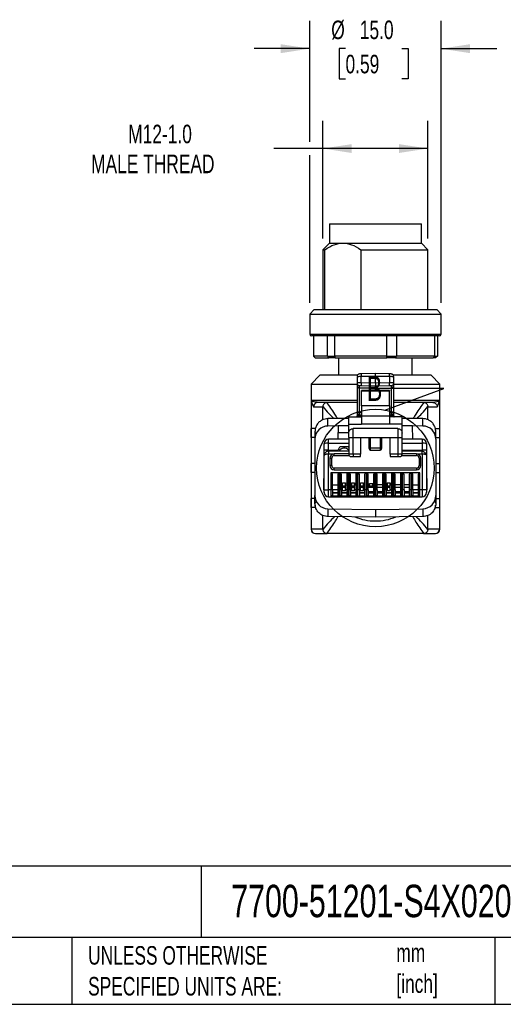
# Model space of a CAD drawing. Header units: millimetres. Extents: x 6 to 275, y 6 to 210.
# Tile 3 of 17: x 135 to 190, y 6 to 119. Entities that reach past the tile are written whole.
import ezdxf

# ---------------------------------------------------------------- set-up
doc = ezdxf.new("R2010")
doc.units = ezdxf.units.MM
doc.linetypes.add('SLD-Solid', pattern=[0])
doc.layers.add('DIMENSIONS', color=140, linetype='SLD-Solid', lineweight=25)
doc.layers.add('TEXT', color=140, linetype='SLD-Solid', lineweight=25)
doc.styles.add('SLDTEXTSTYLE0', font='TXT', dxfattribs={"width": 0.7})
doc.dimstyles.new('SLDDIMSTYLE0', dxfattribs={"dimtxt": 2.158008, "dimasz": 3.302, "dimexe": 0, "dimexo": 0.0625, "dimgap": 0.539502, "dimtad": 0, "dimtih": 1, "dimtoh": 1, "dimdec": 1, "dimrnd": 1e-09, "dimzin": 12, "dimdsep": 46, "dimtxsty": 'SLDTEXTSTYLE0', "dimsah": 1, "dimcen": 0.09, "dimadec": 0, "dimazin": 3, "dimtfac": 1, "dimtdec": 1, "dimtofl": 0, "dimtmove": 0, "dimatfit": 3, "dimfxl": 0, "dimfrac": 2, "dimtolj": 1, "dimtzin": 12, "dimarcsym": 0})
doc.dimstyles.new('SLDDIMSTYLE3', dxfattribs={"dimtxt": 2.158008, "dimasz": 3.302, "dimexe": 0, "dimexo": 0.0625, "dimgap": 0.539502, "dimtad": 0, "dimtih": 1, "dimtoh": 1, "dimdec": 1, "dimrnd": 1e-09, "dimzin": 4, "dimdsep": 46, "dimtxsty": 'SLDTEXTSTYLE0', "dimsah": 1, "dimcen": 0.09, "dimadec": 0, "dimazin": 1, "dimtfac": 1, "dimtdec": 1, "dimtmove": 0, "dimatfit": 0, "dimfxl": 0, "dimfrac": 2, "dimtolj": 1, "dimtzin": 12, "dimarcsym": 0})
doc.dimstyles.new('SLDDIMSTYLE4', dxfattribs={"dimtxt": 0.18, "dimasz": 3.302, "dimexe": 0, "dimexo": 0.0625, "dimgap": 0, "dimtad": 0, "dimtih": 1, "dimtoh": 1, "dimdec": 0, "dimrnd": 1e-09, "dimzin": 0, "dimdsep": 46, "dimtxsty": 'Standard', "dimblk1": 'NONE', "dimblk2": 'NONE', "dimsah": 1, "dimcen": 0.09, "dimadec": 0, "dimazin": 0, "dimtfac": 3.302, "dimtdec": 0, "dimtofl": 0, "dimtmove": 0, "dimatfit": 3, "dimldrblk": 'NONE', "dimfxl": 0, "dimfrac": 2, "dimtolj": 1, "dimtzin": 0, "dimarcsym": 0})

# ---------------------------------------------------------------- blocks, each defined once
blk = doc.blocks.new('_D_4')
at = {"layer": 'DIMENSIONS'}
for p, q in [((168.17, 104.9), (168.17, 118.73)), ((183.17, 86.5), (183.17, 118.73)), ((168.17, 115.55), (161.82, 115.55)), ((172.26, 115.55), (171.54, 115.55)), ((171.54, 115.55), (171.54, 112.12)), ((178.68, 115.55), (179.4, 115.55)), ((179.4, 115.55), (179.4, 112.12)), ((183.17, 115.55), (189.52, 115.55)), ((171.54, 112.12), (172.26, 112.12)), ((179.4, 112.12), (178.68, 112.12)), ((168.17, 86.5), (168.17, 103.37))]:
    blk.add_line(p, q, dxfattribs=at)
for points in [[(168.17, 115.55), (164.87, 116.06), (164.87, 115.04)], [(183.17, 115.55), (186.47, 115.04), (186.47, 116.06)]]:
    blk.add_solid(points, dxfattribs=at)
at = {"layer": 'DIMENSIONS', "char_height": 2.117, "attachment_point": 1, "style": 'SLDTEXTSTYLE0'}
for s, insert in [('%%c', (170.63, 118.76)), ('15.0', (173.89, 118.76)), ('0.59', (172.26, 114.85))]:
    blk.add_mtext(s, dxfattribs=dict(at, insert=insert))
blk = doc.blocks.new('_D_5')
at = {"layer": 'DIMENSIONS'}
for p, q in [((169.67, 93.85), (169.67, 107.31)), ((181.67, 93.85), (181.67, 107.31)), ((169.67, 104.14), (164.06, 104.14)), ((181.67, 104.14), (169.67, 104.14))]:
    blk.add_line(p, q, dxfattribs=at)
for points in [[(169.67, 104.14), (172.97, 103.63), (172.97, 104.64)], [(181.67, 104.14), (178.37, 104.64), (178.37, 103.63)]]:
    blk.add_solid(points, dxfattribs=at)
at = {"layer": 'DIMENSIONS', "attachment_point": 1, "style": 'SLDTEXTSTYLE0'}
for s, insert, char_height in [('M12-1.0', (147.45, 106.86), 2.117), ('MALE THREAD', (143.21, 103.44), 2.1167)]:
    blk.add_mtext(s, dxfattribs=dict(at, insert=insert, char_height=char_height))
blk = doc.blocks.new('_None')

msp = doc.modelspace()

# ---------------------------------------------------------------- linework, layer by layer
for p, q in [((170.42, 95.53), (170.42, 93.33)), ((170.42, 95.53), (180.92, 95.53)), ((180.92, 93.33), (180.92, 95.53)), ((170.42, 93.33), (169.67, 92.58)), ((169.67, 92.58), (169.67, 85.73)), ((169.67, 92.58), (169.9, 92.58)), ((169.9, 85.73), (169.9, 92.58)), ((170.42, 93.33), (171.96, 93.33)), ((171.96, 93.33), (180.92, 93.33)), ((174.01, 92.58), (181.67, 92.58)), ((174.01, 92.58), (174.01, 85.73)), ((181.67, 92.58), (180.92, 93.33)), ((181.67, 85.73), (181.67, 92.58)), ((168.67, 85.73), (168.17, 85.23)), ((168.67, 85.73), (182.67, 85.73)), ((183.17, 85.23), (182.67, 85.73)), ((168.17, 85.23), (168.17, 82.93)), ((168.17, 85.23), (183.17, 85.23)), ((183.17, 82.93), (183.17, 85.23)), ((168.17, 82.93), (183.17, 82.93)), ((182.97, 82.73), (168.37, 82.73)), ((168.59, 82.73), (168.59, 80.43)), ((170.19, 80.43), (170.19, 82.73)), ((170.99, 82.73), (170.99, 80.43)), ((176.98, 80.43), (176.98, 82.73)), ((178.07, 82.73), (178.07, 80.43)), ((182.45, 80.43), (182.45, 82.73)), ((182.75, 82.73), (182.75, 80.43)), ((170.19, 80.43), (168.59, 80.43)), ((168.79, 80.23), (170.37, 80.23)), ((170.19, 80.43), (170.99, 80.43)), ((171.09, 80.23), (170.37, 80.23)), ((176.98, 80.43), (170.99, 80.43)), ((171.09, 80.23), (176.98, 80.23)), ((171.47, 80.23), (171.47, 78.23)), ((176.98, 80.43), (178.07, 80.43)), ((177.97, 80.23), (176.98, 80.23)), ((177.97, 80.23), (182.28, 80.23)), ((182.45, 80.43), (178.07, 80.43)), ((179.87, 78.23), (179.87, 80.23)), ((182.54, 80.23), (182.28, 80.23)), ((182.45, 80.43), (182.75, 80.43)), ((169.32, 78.23), (168.32, 77.23)), ((173.59, 78.23), (169.32, 78.23)), ((173.57, 78.1), (173.57, 77.35)), ((175.67, 78.42), (174.06, 78.41)), ((174.06, 78.11), (175.67, 78.12)), ((174.06, 77.35), (174.06, 78.11)), ((177.27, 78.41), (175.67, 78.42)), ((175.67, 77.34), (175.67, 78.12)), ((175.67, 78.12), (177.27, 78.11)), ((177.27, 78.11), (177.27, 77.35)), ((182.02, 78.23), (177.73, 78.23)), ((177.77, 77.35), (177.77, 78.1)), ((183.02, 77.23), (182.02, 78.23)), ((168.32, 77.23), (168.32, 60.63)), ((168.32, 77.23), (173.57, 77.23)), ((173.57, 77.35), (173.57, 77.06)), ((173.57, 77.06), (173.57, 73.98)), ((173.87, 76.76), (173.87, 77.05)), ((173.87, 77.05), (173.88, 77.05)), ((175.67, 76.75), (173.87, 76.76)), ((173.87, 73.93), (173.87, 76.76)), ((175.67, 77.34), (174.06, 77.35)), ((174.06, 77.06), (174.06, 77.05)), ((174.06, 77.05), (175.67, 77.04)), ((174.06, 77.05), (175.67, 77.04)), ((177.27, 77.35), (175.67, 77.34)), ((175.67, 77.04), (177.27, 77.05)), ((175.67, 77.04), (177.27, 77.05)), ((175.67, 76.75), (175.67, 77.04)), ((175.67, 76.75), (177.47, 76.76)), ((175.67, 76.47), (175.67, 76.75)), ((177.27, 77.05), (177.27, 77.06)), ((177.46, 77.05), (177.47, 77.05)), ((177.47, 77.05), (177.47, 76.76)), ((177.47, 76.76), (177.47, 73.93)), ((177.77, 77.06), (177.77, 77.35)), ((177.77, 77.23), (183.02, 77.23)), ((177.77, 73.98), (177.77, 77.06)), ((183.02, 60.63), (183.02, 77.23)), ((177.27, 76.47), (174.07, 76.47)), ((174.07, 76.44), (174.07, 76.47)), ((174.07, 76.44), (177.27, 76.44)), ((174.07, 74.72), (174.07, 76.44)), ((177.27, 76.47), (177.27, 76.44)), ((177.27, 74.72), (177.27, 76.44)), ((168.35, 75.33), (168.35, 60.63)), ((173.57, 75.33), (168.35, 75.33)), ((168.62, 74.63), (169.67, 74.63)), ((169.02, 75.12), (168.98, 75.14)), ((169.12, 75.13), (169.02, 75.14)), ((169.12, 75.13), (169.02, 75.11)), ((170.17, 75.13), (169.12, 75.13)), ((169.67, 73.15), (169.67, 74.63)), ((173.57, 75.13), (170.17, 75.13)), ((177.27, 74.72), (174.07, 74.72)), ((174.07, 74.72), (174.07, 73.56)), ((177.27, 74.72), (177.27, 73.56)), ((182.99, 75.33), (177.77, 75.33)), ((181.17, 75.13), (177.77, 75.13)), ((182.22, 75.13), (181.17, 75.13)), ((181.67, 73.15), (181.67, 74.63)), ((181.67, 74.63), (182.72, 74.63)), ((182.99, 75.33), (182.99, 60.63)), ((172.62, 73.3), (170.25, 73.28)), ((170.25, 73.22), (170.25, 73.28)), ((172.62, 73.47), (174.07, 73.47)), ((172.62, 72.64), (172.62, 73.47)), ((173.56, 73.55), (173.55, 73.5)), ((173.56, 73.55), (173.57, 73.61)), ((173.57, 73.61), (173.56, 73.55)), ((173.57, 73.98), (173.57, 73.61)), ((174.07, 73.93), (173.87, 73.93)), ((173.87, 73.61), (173.87, 73.7)), ((173.87, 73.7), (174.07, 73.69)), ((174.07, 73.6), (173.87, 73.61)), ((174.07, 73.56), (174.07, 72.64)), ((177.27, 73.56), (174.07, 73.56)), ((177.47, 73.93), (177.27, 73.93)), ((177.27, 73.69), (177.47, 73.7)), ((177.47, 73.61), (177.27, 73.6)), ((177.27, 73.56), (177.27, 72.64)), ((178.72, 73.47), (177.27, 73.47)), ((177.47, 73.7), (177.47, 73.61)), ((177.77, 73.61), (177.77, 73.98)), ((178.72, 72.64), (178.72, 73.47)), ((181.08, 73.28), (178.72, 73.3)), ((168.35, 71.13), (168.35, 72.13)), ((168.82, 72.13), (168.35, 72.13)), ((168.82, 72.13), (168.85, 72.13)), ((171.42, 72.44), (170.25, 72.43)), ((172.62, 72.45), (171.42, 72.44)), ((171.42, 72.44), (171.42, 71.68)), ((172.62, 72.64), (174.07, 72.64)), ((172.62, 71.63), (172.62, 72.64)), ((178.22, 72.13), (173.12, 72.13)), ((177.27, 72.64), (174.07, 72.64)), ((178.72, 72.64), (177.27, 72.64)), ((178.72, 71.63), (178.72, 72.64)), ((179.92, 72.44), (178.72, 72.45)), ((179.93, 70.93), (179.92, 72.44)), ((181.08, 72.43), (179.92, 72.44)), ((181.99, 72.13), (181.97, 72.13)), ((182.49, 72.13), (182.51, 72.13)), ((182.51, 72.13), (182.99, 72.13)), ((182.99, 72.13), (182.99, 71.13)), ((168.78, 71.13), (168.35, 71.13)), ((168.77, 71.78), (168.77, 70.93)), ((168.77, 70.93), (168.77, 64.48)), ((172.62, 70.93), (170.33, 70.93)), ((170.33, 70.46), (170.33, 70.93)), ((171.43, 71.68), (171.42, 71.68)), ((171.43, 70.93), (171.43, 71.68)), ((171.43, 71.68), (172.62, 71.68)), ((172.62, 71.13), (172.62, 71.63)), ((172.62, 71.13), (172.62, 69.23)), ((173.12, 69.23), (173.12, 71.13)), ((173.12, 71.13), (173.97, 71.13)), ((173.97, 71.13), (175.12, 71.13)), ((173.97, 71.13), (173.97, 69.23)), ((174.92, 71.13), (174.92, 69.89)), ((175.12, 71.13), (176.22, 71.13)), ((175.12, 69.89), (175.12, 71.13)), ((176.22, 71.13), (177.37, 71.13)), ((176.22, 71.13), (176.22, 69.89)), ((176.42, 69.89), (176.42, 71.13)), ((177.37, 71.13), (178.22, 71.13)), ((177.37, 69.23), (177.37, 71.13)), ((178.22, 71.13), (178.22, 69.23)), ((178.72, 71.13), (178.72, 71.63)), ((178.72, 69.23), (178.72, 71.13)), ((181.01, 70.93), (178.72, 70.93)), ((181.01, 70.93), (181.01, 70.46)), ((182.55, 71.13), (182.99, 71.13)), ((182.57, 70.93), (182.57, 71.78)), ((182.57, 70.93), (182.57, 64.48)), ((169.78, 70.13), (169.78, 66.43)), ((169.78, 70.13), (169.83, 70.13)), ((169.83, 69.66), (169.83, 70.43)), ((170.33, 70.46), (172.62, 70.46)), ((170.33, 69.68), (170.33, 70.46)), ((171.41, 69.68), (171.62, 70.06)), ((172.57, 70.06), (171.62, 70.06)), ((172.62, 69.98), (172.57, 70.06)), ((175.12, 69.89), (174.92, 69.89)), ((176.22, 69.89), (175.12, 69.89)), ((175.12, 69.69), (175.12, 69.89)), ((176.42, 69.89), (176.22, 69.89)), ((176.22, 69.89), (176.22, 69.69)), ((178.72, 70.46), (181.01, 70.46)), ((181.01, 70.46), (181.01, 69.68)), ((181.51, 70.43), (181.51, 69.66)), ((181.51, 70.13), (181.56, 70.13)), ((181.56, 66.43), (181.56, 70.13)), ((169.83, 69.06), (169.83, 69.66)), ((169.83, 65.13), (169.83, 69.06)), ((170.33, 69.68), (171.41, 69.68)), ((170.33, 69.56), (170.33, 69.68)), ((172.62, 69.56), (170.33, 69.56)), ((170.33, 69.26), (170.98, 69.26)), ((170.33, 65.13), (170.33, 69.26)), ((170.48, 68.76), (170.68, 68.76)), ((170.48, 68.76), (170.48, 67.93)), ((170.68, 67.93), (170.68, 68.76)), ((170.98, 69.06), (170.98, 69.26)), ((172.62, 69.26), (170.98, 69.26)), ((170.98, 69.06), (172.67, 69.06)), ((171.41, 69.68), (171.34, 69.56)), ((173.12, 69.23), (172.62, 69.23)), ((172.92, 68.93), (173.12, 68.93)), ((173.97, 69.23), (173.12, 69.23)), ((173.12, 69.23), (173.12, 68.93)), ((173.12, 68.93), (173.97, 68.93)), ((173.97, 68.93), (173.97, 69.23)), ((175.12, 69.69), (176.22, 69.69)), ((178.22, 69.23), (177.37, 69.23)), ((177.37, 69.23), (177.37, 68.93)), ((177.37, 68.93), (178.22, 68.93)), ((178.72, 69.23), (178.22, 69.23)), ((178.22, 69.23), (178.22, 68.93)), ((178.22, 68.93), (178.42, 68.93)), ((178.67, 69.06), (180.36, 69.06)), ((178.72, 69.68), (181.01, 69.68)), ((181.01, 69.56), (178.72, 69.56)), ((180.36, 69.26), (178.72, 69.26)), ((180.36, 69.26), (180.36, 69.06)), ((180.36, 69.26), (181.01, 69.26)), ((180.66, 68.76), (180.66, 67.93)), ((180.66, 68.76), (180.86, 68.76)), ((180.86, 67.93), (180.86, 68.76)), ((181.01, 69.68), (181.01, 69.56)), ((181.01, 69.54), (181.01, 69.56)), ((181.01, 69.26), (181.01, 65.13)), ((181.5, 69.1), (181.51, 69.06)), ((181.51, 69.66), (181.51, 69.06)), ((181.51, 69.06), (181.51, 65.13)), ((168.35, 67.13), (168.35, 68.13)), ((168.77, 68.13), (168.35, 68.13)), ((170.68, 67.93), (170.48, 67.93)), ((180.36, 67.63), (170.98, 67.63)), ((170.98, 67.43), (170.98, 67.63)), ((180.36, 67.63), (180.36, 67.43)), ((180.86, 67.93), (180.66, 67.93)), ((182.57, 68.13), (182.99, 68.13)), ((182.99, 68.13), (182.99, 67.13)), ((168.77, 67.13), (168.35, 67.13)), ((169.78, 66.13), (169.78, 66.43)), ((169.83, 66.43), (169.78, 66.43)), ((171.58, 67.08), (170.58, 67.08)), ((170.58, 67.08), (170.58, 65.13)), ((170.78, 65.13), (170.78, 66.88)), ((170.98, 67.43), (180.36, 67.43)), ((171.38, 66.88), (171.38, 65.13)), ((171.58, 65.13), (171.58, 67.08)), ((172.6, 67.08), (171.6, 67.08)), ((171.6, 67.08), (171.6, 65.13)), ((171.8, 65.13), (171.8, 66.88)), ((172.4, 66.88), (172.4, 65.13)), ((172.6, 65.13), (172.6, 67.08)), ((173.62, 67.08), (172.62, 67.08)), ((172.62, 67.08), (172.62, 65.13)), ((172.82, 65.13), (172.82, 66.88)), ((173.42, 66.88), (173.42, 65.13)), ((173.62, 65.13), (173.62, 67.08)), ((174.64, 67.08), (173.64, 67.08)), ((173.64, 67.08), (173.64, 65.13)), ((173.84, 65.13), (173.84, 66.88)), ((174.44, 66.88), (174.44, 65.13)), ((174.64, 65.13), (174.64, 67.08)), ((175.66, 67.08), (174.66, 67.08)), ((174.66, 67.08), (174.66, 65.13)), ((174.86, 65.13), (174.86, 66.88)), ((175.46, 66.88), (175.46, 65.13)), ((175.66, 65.13), (175.66, 67.08)), ((176.68, 67.08), (175.68, 67.08)), ((175.68, 67.08), (175.68, 65.13)), ((175.88, 65.13), (175.88, 66.88)), ((176.48, 66.88), (176.48, 65.13)), ((176.68, 65.13), (176.68, 67.08)), ((177.7, 67.08), (176.7, 67.08)), ((176.7, 67.08), (176.7, 65.13)), ((176.9, 65.13), (176.9, 66.88)), ((177.5, 66.88), (177.5, 65.13)), ((177.7, 65.13), (177.7, 67.08)), ((178.72, 67.08), (177.72, 67.08)), ((177.72, 67.08), (177.72, 65.13)), ((177.92, 65.13), (177.92, 66.88)), ((178.52, 66.88), (178.52, 65.13)), ((178.72, 65.13), (178.72, 67.08)), ((179.74, 67.08), (178.74, 67.08)), ((178.74, 67.08), (178.74, 65.13)), ((178.94, 65.13), (178.94, 66.88)), ((179.54, 66.88), (179.54, 65.13)), ((179.74, 65.13), (179.74, 67.08)), ((180.76, 67.08), (179.76, 67.08)), ((179.76, 67.08), (179.76, 65.13)), ((179.96, 65.13), (179.96, 66.88)), ((180.56, 66.88), (180.56, 65.13)), ((180.76, 65.13), (180.76, 67.08)), ((181.56, 66.43), (181.51, 66.43)), ((181.56, 66.43), (181.56, 66.13)), ((182.57, 67.13), (182.99, 67.13)), ((169.78, 65.13), (169.78, 66.13)), ((170.78, 65.72), (171.38, 65.72)), ((171.8, 65.72), (171.92, 65.72)), ((171.92, 65.93), (172.27, 65.93)), ((171.92, 65.93), (171.92, 65.88)), ((171.92, 65.54), (171.92, 65.88)), ((172.27, 65.54), (171.92, 65.54)), ((171.92, 65.41), (171.92, 65.54)), ((172.27, 65.41), (171.92, 65.41)), ((171.92, 65.04), (171.92, 65.41)), ((172.27, 65.93), (172.27, 65.88)), ((172.27, 65.54), (172.27, 65.88)), ((172.27, 65.72), (172.4, 65.72)), ((172.27, 65.41), (172.27, 65.54)), ((172.27, 65.04), (172.27, 65.41)), ((172.82, 65.72), (172.94, 65.72)), ((172.94, 65.93), (173.29, 65.93)), ((172.94, 65.93), (172.94, 65.72)), ((172.97, 65.54), (172.97, 65.93)), ((173.27, 65.54), (172.97, 65.54)), ((172.97, 65.41), (172.97, 65.54)), ((173.27, 65.41), (172.97, 65.41)), ((172.97, 65.04), (172.97, 65.41)), ((173.27, 65.54), (173.27, 65.93)), ((173.27, 65.41), (173.27, 65.54)), ((173.27, 65.04), (173.27, 65.41)), ((173.29, 65.93), (173.29, 65.72)), ((173.29, 65.72), (173.42, 65.72)), ((173.84, 65.72), (173.96, 65.72)), ((173.96, 65.93), (174.31, 65.93)), ((173.96, 65.93), (173.96, 65.88)), ((173.96, 65.54), (173.96, 65.88)), ((174.31, 65.54), (173.96, 65.54)), ((173.96, 65.41), (173.96, 65.54)), ((174.31, 65.41), (173.96, 65.41)), ((173.96, 65.04), (173.96, 65.41)), ((174.31, 65.93), (174.31, 65.88)), ((174.31, 65.54), (174.31, 65.88)), ((174.31, 65.72), (174.44, 65.72)), ((174.31, 65.41), (174.31, 65.54)), ((174.31, 65.04), (174.31, 65.41)), ((175.01, 65.72), (174.86, 65.72)), ((175.46, 65.42), (174.86, 65.42)), ((175.01, 65.88), (175.36, 65.88)), ((175.01, 65.54), (175.01, 65.88)), ((175.36, 65.54), (175.01, 65.54)), ((175.01, 65.49), (175.01, 65.54)), ((175.36, 65.49), (175.01, 65.49)), ((175.36, 65.54), (175.36, 65.88)), ((175.46, 65.72), (175.36, 65.72)), ((175.36, 65.49), (175.36, 65.54)), ((176.48, 65.72), (175.88, 65.72)), ((176.48, 65.42), (175.88, 65.42)), ((176.9, 65.72), (177.02, 65.72)), ((177.02, 65.93), (177.37, 65.93)), ((177.02, 65.93), (177.02, 65.72)), ((177.05, 65.54), (177.05, 65.93)), ((177.35, 65.54), (177.05, 65.54)), ((177.05, 65.41), (177.05, 65.54)), ((177.35, 65.41), (177.05, 65.41)), ((177.05, 65.04), (177.05, 65.41)), ((177.35, 65.54), (177.35, 65.93)), ((177.35, 65.41), (177.35, 65.54)), ((177.35, 65.04), (177.35, 65.41)), ((177.37, 65.93), (177.37, 65.72)), ((177.37, 65.72), (177.5, 65.72)), ((178.52, 65.72), (177.92, 65.72)), ((178.52, 65.42), (177.92, 65.42)), ((179.54, 65.72), (178.94, 65.72)), ((179.54, 65.42), (178.94, 65.42)), ((179.96, 65.72), (180.56, 65.72)), ((181.56, 66.13), (181.56, 65.13)), ((168.77, 63.58), (168.77, 64.48)), ((169.83, 65.13), (170.33, 65.13)), ((169.83, 64.83), (169.83, 65.13)), ((170.58, 65.13), (170.33, 65.13)), ((170.33, 64.33), (170.33, 65.13)), ((170.33, 64.33), (170.58, 64.33)), ((170.58, 65.13), (170.58, 64.33)), ((170.78, 65.13), (170.58, 65.13)), ((170.58, 64.33), (171.58, 64.33)), ((171.42, 64.4), (170.73, 64.4)), ((170.78, 65.13), (170.78, 64.53)), ((171.38, 65.13), (170.78, 65.13)), ((170.78, 64.83), (171.38, 64.83)), ((171.38, 64.76), (170.78, 64.76)), ((171.58, 65.13), (171.38, 65.13)), ((171.38, 65.13), (171.38, 64.53)), ((171.6, 65.13), (171.58, 65.13)), ((171.58, 64.33), (171.58, 65.13)), ((171.58, 64.33), (171.6, 64.33)), ((171.8, 65.13), (171.6, 65.13)), ((171.6, 65.13), (171.6, 64.33)), ((171.6, 64.33), (172.6, 64.33)), ((172.44, 64.4), (171.75, 64.4)), ((171.8, 65.13), (171.8, 64.53)), ((171.92, 65.13), (171.8, 65.13)), ((171.8, 64.83), (172.4, 64.83)), ((172.4, 64.76), (171.8, 64.76)), ((172.27, 65.04), (171.92, 65.04)), ((172.4, 65.13), (172.27, 65.13)), ((172.6, 65.13), (172.4, 65.13)), ((172.4, 65.13), (172.4, 64.53)), ((172.62, 65.13), (172.6, 65.13)), ((172.6, 64.33), (172.6, 65.13)), ((172.6, 64.33), (172.62, 64.33)), ((172.82, 65.13), (172.62, 65.13)), ((172.62, 65.13), (172.62, 64.33)), ((172.62, 64.33), (173.62, 64.33)), ((173.46, 64.4), (172.77, 64.4)), ((172.82, 65.13), (172.82, 64.53)), ((172.97, 65.13), (172.82, 65.13)), ((172.82, 64.83), (173.42, 64.83)), ((173.42, 64.76), (172.82, 64.76)), ((173.27, 65.04), (172.97, 65.04)), ((173.42, 65.13), (173.27, 65.13)), ((173.62, 65.13), (173.42, 65.13)), ((173.42, 65.13), (173.42, 64.53)), ((173.64, 65.13), (173.62, 65.13)), ((173.62, 64.33), (173.62, 65.13)), ((173.62, 64.33), (173.64, 64.33)), ((173.84, 65.13), (173.64, 65.13)), ((173.64, 65.13), (173.64, 64.33)), ((173.64, 64.33), (174.64, 64.33)), ((174.48, 64.4), (173.79, 64.4)), ((173.84, 65.13), (173.84, 64.53)), ((173.96, 65.13), (173.84, 65.13)), ((173.84, 64.83), (174.44, 64.83)), ((174.44, 64.76), (173.84, 64.76)), ((174.31, 65.04), (173.96, 65.04)), ((174.44, 65.13), (174.31, 65.13)), ((174.64, 65.13), (174.44, 65.13)), ((174.44, 65.13), (174.44, 64.53)), ((174.66, 65.13), (174.64, 65.13)), ((174.64, 64.33), (174.64, 65.13)), ((174.64, 64.33), (174.66, 64.33)), ((174.86, 65.13), (174.66, 65.13)), ((174.66, 65.13), (174.66, 64.33)), ((174.66, 64.33), (175.66, 64.33)), ((175.5, 64.4), (174.81, 64.4)), ((174.86, 65.13), (174.86, 64.53)), ((175.46, 64.91), (174.86, 64.91)), ((174.86, 64.83), (175.46, 64.83)), ((175.46, 64.76), (174.86, 64.76)), ((175.66, 65.13), (175.46, 65.13)), ((175.46, 65.13), (175.46, 64.53)), ((175.68, 65.13), (175.66, 65.13)), ((175.66, 64.33), (175.66, 65.13)), ((175.66, 64.33), (175.68, 64.33)), ((175.88, 65.13), (175.68, 65.13)), ((175.68, 65.13), (175.68, 64.33)), ((175.68, 64.33), (176.68, 64.33)), ((176.52, 64.4), (175.83, 64.4)), ((175.88, 65.13), (175.88, 64.53)), ((176.48, 64.91), (175.88, 64.91)), ((175.88, 64.83), (176.48, 64.83)), ((176.48, 64.76), (175.88, 64.76)), ((176.68, 65.13), (176.48, 65.13)), ((176.48, 65.13), (176.48, 64.53)), ((176.7, 65.13), (176.68, 65.13)), ((176.68, 64.33), (176.68, 65.13)), ((176.68, 64.33), (176.7, 64.33)), ((176.9, 65.13), (176.7, 65.13)), ((176.7, 65.13), (176.7, 64.33)), ((176.7, 64.33), (177.7, 64.33)), ((177.54, 64.4), (176.85, 64.4)), ((176.9, 65.13), (176.9, 64.53)), ((177.05, 65.13), (176.9, 65.13)), ((176.9, 64.83), (177.5, 64.83)), ((177.5, 64.76), (176.9, 64.76)), ((177.35, 65.04), (177.05, 65.04)), ((177.5, 65.13), (177.35, 65.13)), ((177.7, 65.13), (177.5, 65.13)), ((177.5, 65.13), (177.5, 64.53)), ((177.72, 65.13), (177.7, 65.13)), ((177.7, 64.33), (177.7, 65.13)), ((177.7, 64.33), (177.72, 64.33)), ((177.92, 65.13), (177.72, 65.13)), ((177.72, 65.13), (177.72, 64.33)), ((177.72, 64.33), (178.72, 64.33)), ((178.56, 64.4), (177.87, 64.4)), ((177.92, 65.13), (177.92, 64.53)), ((178.52, 64.91), (177.92, 64.91)), ((177.92, 64.83), (178.52, 64.83)), ((178.52, 64.76), (177.92, 64.76)), ((178.72, 65.13), (178.52, 65.13)), ((178.52, 65.13), (178.52, 64.53)), ((178.74, 65.13), (178.72, 65.13)), ((178.72, 64.33), (178.72, 65.13)), ((178.72, 64.33), (178.74, 64.33)), ((178.94, 65.13), (178.74, 65.13)), ((178.74, 65.13), (178.74, 64.33)), ((178.74, 64.33), (179.74, 64.33)), ((179.58, 64.4), (178.89, 64.4)), ((178.94, 65.13), (178.94, 64.53)), ((179.54, 64.91), (178.94, 64.91)), ((178.94, 64.83), (179.54, 64.83)), ((179.54, 64.76), (178.94, 64.76)), ((179.74, 65.13), (179.54, 65.13)), ((179.54, 65.13), (179.54, 64.53)), ((179.76, 65.13), (179.74, 65.13)), ((179.74, 64.33), (179.74, 65.13)), ((179.74, 64.33), (179.76, 64.33)), ((179.96, 65.13), (179.76, 65.13)), ((179.76, 65.13), (179.76, 64.33)), ((179.76, 64.33), (180.76, 64.33)), ((180.6, 64.4), (179.91, 64.4)), ((179.96, 65.13), (179.96, 64.53)), ((180.56, 65.13), (179.96, 65.13)), ((179.96, 64.83), (180.56, 64.83)), ((180.56, 64.76), (179.96, 64.76)), ((180.76, 65.13), (180.56, 65.13)), ((180.56, 65.13), (180.56, 64.53)), ((181.01, 65.13), (180.76, 65.13)), ((180.76, 64.33), (180.76, 65.13)), ((180.76, 64.33), (181.01, 64.33)), ((181.51, 65.13), (181.01, 65.13)), ((181.01, 65.13), (181.01, 64.33)), ((181.51, 65.13), (181.51, 64.83)), ((182.57, 64.48), (182.57, 63.58)), ((168.35, 63.13), (168.35, 64.13)), ((168.81, 64.13), (168.35, 64.13)), ((168.82, 63.13), (168.35, 63.13)), ((168.85, 63.13), (168.82, 63.13)), ((181.75, 63.13), (181.75, 63.15)), ((182.51, 63.13), (182.49, 63.13)), ((182.51, 63.13), (182.99, 63.13)), ((182.53, 64.13), (182.99, 64.13)), ((182.99, 64.13), (182.99, 63.13)), ((169.67, 60.63), (169.67, 62.21)), ((170.24, 62.98), (175.67, 62.88)), ((175.67, 62.03), (170.25, 62.08)), ((175.67, 62.88), (181.1, 62.98)), ((181.08, 62.08), (175.67, 62.03)), ((181.67, 60.63), (181.67, 62.21)), ((168.35, 60.63), (168.32, 60.63)), ((169.67, 60.63), (168.35, 60.63)), ((168.82, 60.13), (168.84, 60.13)), ((168.84, 60.13), (170.17, 60.13)), ((181.17, 60.13), (170.17, 60.13)), ((181.17, 60.13), (182.49, 60.13)), ((182.99, 60.63), (181.67, 60.63)), ((182.49, 60.13), (182.52, 60.13)), ((183.02, 60.63), (182.99, 60.63))]:
    msp.add_line(p, q)
at = {"flags": 128}
for points in [[(169.83, 70.41), (169.79, 70.29), (169.78, 70.13)], [(181.56, 70.13), (181.54, 70.29), (181.51, 70.41)]]:
    msp.add_lwpolyline(points, dxfattribs=at)
for centre, radius, start, end in [((168.37, 82.93), 0.2, 180, 270), ((182.97, 82.93), 0.2, 270, 0), ((173.87, 77.06), 0.297, 180.5598, 270.0619), ((177.47, 77.06), 0.297, 269.9381, 359.4402), ((170.27, 70.93), 1.5, 90.5298, 180), ((181.07, 70.93), 1.5, 0, 89.4702), ((170.33, 70.43), 0.5, 90, 180), ((181.01, 70.43), 0.5, 0, 90), ((170.2, 68.05), 2.41, 87.0366, 98.9552), ((172.1, 69.23), 0.675, 39.6128, 150.7326), ((175.12, 69.89), 0.2, 180, 270), ((176.22, 69.89), 0.2, 270, 0), ((181.13, 68.05), 2.41, 81.0448, 92.9634), ((170.2, 67.28), 2.41, 87.0366, 98.9552), ((170.98, 68.76), 0.5, 90, 180), ((170.98, 68.76), 0.3, 90, 180), ((172.92, 69.23), 0.3, 180, 270), ((178.42, 69.23), 0.3, 270, 360), ((180.36, 68.76), 0.5, 0, 90), ((180.36, 68.76), 0.3, 0, 90), ((181.13, 67.28), 2.41, 81.0448, 92.9634), ((170.98, 67.93), 0.5, 180, 270), ((170.98, 67.93), 0.3, 180, 270), ((180.36, 67.93), 0.3, 270, 0), ((180.36, 67.93), 0.5, 270, 360), ((170.58, 66.88), 0.2, 360, 90), ((171.58, 66.88), 0.2, 89.9971, 180.0011), ((171.6, 66.88), 0.2, 360, 90), ((172.6, 66.88), 0.2, 89.9971, 180.0011), ((172.62, 66.88), 0.2, 360, 90), ((173.62, 66.88), 0.2, 89.9971, 180.0011), ((173.64, 66.88), 0.2, 360, 90), ((174.64, 66.88), 0.2, 89.9971, 180.0011), ((174.66, 66.88), 0.2, 360, 90), ((175.66, 66.88), 0.2, 89.9971, 180.0011), ((175.68, 66.88), 0.2, 360, 90), ((176.68, 66.88), 0.2, 89.9971, 180.0011), ((176.7, 66.88), 0.2, 360, 90), ((177.7, 66.88), 0.2, 89.9971, 180.0011), ((177.72, 66.88), 0.2, 360, 90), ((178.72, 66.88), 0.2, 89.9971, 180.0011), ((178.74, 66.88), 0.2, 360, 90), ((179.74, 66.88), 0.2, 89.9971, 180.0011), ((179.76, 66.88), 0.2, 360, 90), ((180.76, 66.88), 0.2, 89.9971, 180.0011), ((169.98, 66.13), 0.2, 180, 221.4096), ((181.36, 66.13), 0.2, 318.5904, 0), ((170.27, 64.48), 1.5, 180, 268.9418), ((170.58, 65.13), 0.8, 180, 200.3641), ((170.33, 64.83), 0.5, 180, 270), ((170.58, 64.53), 0.2, 270, 0), ((171.58, 64.53), 0.2, 180, 270), ((171.6, 64.53), 0.2, 270, 0), ((172.6, 64.53), 0.2, 180, 270), ((172.62, 64.53), 0.2, 270, 0), ((173.62, 64.53), 0.2, 180, 270), ((173.64, 64.53), 0.2, 270, 0), ((174.64, 64.53), 0.2, 180, 270), ((174.66, 64.53), 0.2, 270, 0), ((175.66, 64.53), 0.2, 180, 270), ((175.68, 64.53), 0.2, 270, 0), ((176.68, 64.53), 0.2, 180, 270), ((176.7, 64.53), 0.2, 270, 0), ((177.7, 64.53), 0.2, 180, 270), ((177.72, 64.53), 0.2, 270, 0), ((178.72, 64.53), 0.2, 180, 270), ((178.74, 64.53), 0.2, 270, 0), ((179.74, 64.53), 0.2, 180, 270), ((179.76, 64.53), 0.2, 270, 0), ((180.76, 64.53), 0.2, 180, 270), ((181.01, 64.83), 0.5, 270, 0), ((181.07, 64.48), 1.5, 271.0582, 0), ((180.76, 65.13), 0.8, 339.6359, 0), ((170.9, 63.44), 2.1, 180.83, 188.4166), ((180.46, 63.43), 2.07, 351.561, 359.0617), ((175.67, 67.63), 6.05, 247.2262, 270), ((175.67, 67.63), 6.05, 270, 292.7738), ((168.82, 60.63), 0.5, 180, 270), ((168.84, 60.63), 0.499, 179.8945, 269.8941), ((182.49, 60.63), 0.499, 270.1059, 0.1055), ((182.52, 60.63), 0.5, 270, 0)]:
    msp.add_arc(centre, radius, start, end)
for centre, major_axis, ratio, start_param, end_param in [((171.28, 74.8), (1.61, 0.21), 0.448672, 3.063272, 3.083667), ((170.27, 74.57), (-0.381, 0.471), 0.819152, 5.698268, 5.7487), ((181.07, 74.61), (0.396, 0.41), 0.829909, 0.623032, 0.675336), ((179.99, 74.8), (1.68, -0.21), 0.440084, 0.056232, 0.076234), ((171.35, 60.46), (1.68, -0.21), 0.440083, 3.197824, 3.217827), ((170.27, 60.66), (0.396, 0.41), 0.829909, 3.764624, 3.816928), ((181.06, 60.7), (-0.381, 0.471), 0.819152, 2.556675, 2.607108), ((180.05, 60.46), (1.61, 0.21), 0.448672, 6.204865, 6.22526)]:
    msp.add_ellipse(centre, major_axis=major_axis, ratio=ratio, start_param=start_param, end_param=end_param)
for points, knots in [([(169.9, 92.58), (170.28, 92.84), (170.63, 93.02), (171.3, 93.27), (171.63, 93.33), (171.96, 93.33)], [0, 0, 0, 0, 0.5, 0.5, 1, 1, 1, 1]), ([(171.96, 93.33), (172.29, 93.33), (172.61, 93.27), (173.28, 93.02), (173.63, 92.84), (174.01, 92.58)], [0, 0, 0, 0, 0.5, 0.5, 1, 1, 1, 1]), ([(174.06, 78.4), (174.02, 78.4), (173.93, 78.4), (173.81, 78.38), (173.72, 78.34), (173.65, 78.29), (173.6, 78.23), (173.58, 78.18), (173.57, 78.16)], [0, 0, 0, 0, 0.194851, 0.415742, 0.543741, 0.68456, 0.837322, 1, 1, 1, 1]), ([(173.57, 78.1), (173.57, 78.1), (173.58, 78.1), (173.62, 78.1), (173.71, 78.1), (173.87, 78.11), (174, 78.11), (174.06, 78.11)], [0, 0, 0, 0, 0.1476501, 0.280464, 0.5007008, 0.7550722, 1, 1, 1, 1]), ([(174.06, 78.41), (174.06, 78.41), (174.06, 78.41), (174.06, 78.4), (174.06, 78.4)], [0, 0, 0, 0, 0.932264, 1, 1, 1, 1]), ([(174.06, 78.4), (174.06, 78.4), (174.06, 78.39), (174.06, 78.36), (174.06, 78.33), (174.06, 78.28), (174.06, 78.23), (174.06, 78.17), (174.06, 78.13), (174.06, 78.11)], [0, 0, 0, 0, 0.134052, 0.278485, 0.422547, 0.566609, 0.711042, 0.855587, 1, 1, 1, 1]), ([(175.67, 78.12), (175.67, 78.14), (175.67, 78.18), (175.67, 78.24), (175.67, 78.29), (175.67, 78.34), (175.67, 78.38), (175.67, 78.4), (175.67, 78.42), (175.67, 78.42), (175.67, 78.42)], [0, 0, 0, 0, 0.125043, 0.2502, 0.375261, 0.5, 0.624739, 0.7498, 0.874957, 1, 1, 1, 1]), ([(177.27, 78.4), (177.27, 78.4), (177.27, 78.41), (177.27, 78.41), (177.27, 78.41)], [0, 0, 0, 0, 0.067791, 1, 1, 1, 1]), ([(177.76, 78.16), (177.76, 78.17), (177.75, 78.21), (177.7, 78.28), (177.64, 78.33), (177.54, 78.36), (177.46, 78.38), (177.36, 78.4), (177.3, 78.4), (177.27, 78.4)], [0, 0, 0, 0, 0.098675, 0.206567, 0.450589, 0.58411, 0.72184, 0.861329, 1, 1, 1, 1]), ([(177.27, 78.11), (177.27, 78.13), (177.27, 78.17), (177.27, 78.23), (177.27, 78.28), (177.27, 78.33), (177.27, 78.36), (177.27, 78.39), (177.27, 78.4), (177.27, 78.4)], [0, 0, 0, 0, 0.1444147, 0.2889608, 0.4333954, 0.5774583, 0.7215211, 0.8659558, 1, 1, 1, 1]), ([(177.27, 78.11), (177.34, 78.11), (177.47, 78.11), (177.63, 78.1), (177.72, 78.1), (177.76, 78.1), (177.77, 78.1), (177.77, 78.1)], [0, 0, 0, 0, 0.244977, 0.499359, 0.719587, 0.852381, 1, 1, 1, 1]), ([(173.88, 77.05), (173.88, 77.05), (173.89, 77.05), (173.93, 77.05), (173.99, 77.05), (174.04, 77.06), (174.06, 77.06)], [0, 0, 0, 0, 0.2247478, 0.4657053, 0.7243649, 1, 1, 1, 1]), ([(174.06, 77.35), (174.06, 77.31), (174.06, 77.23), (174.06, 77.13), (174.06, 77.07), (174.06, 77.06), (174.06, 77.06)], [0, 0, 0, 0, 0.286699, 0.572964, 0.85923, 1, 1, 1, 1]), ([(175.67, 77.34), (175.67, 77.3), (175.67, 77.22), (175.67, 77.12), (175.67, 77.05), (175.67, 77.04), (175.67, 77.04)], [0, 0, 0, 0, 0.2501893, 0.5, 0.7498107, 1, 1, 1, 1]), ([(177.27, 77.06), (177.27, 77.06), (177.27, 77.07), (177.27, 77.13), (177.27, 77.23), (177.27, 77.31), (177.27, 77.35)], [0, 0, 0, 0, 0.14077, 0.427036, 0.713301, 1, 1, 1, 1]), ([(177.27, 77.06), (177.3, 77.06), (177.35, 77.05), (177.41, 77.05), (177.45, 77.05), (177.46, 77.05), (177.46, 77.05)], [0, 0, 0, 0, 0.275635, 0.534295, 0.775252, 1, 1, 1, 1]), ([(168.35, 75.33), (168.37, 75.25), (168.39, 75.16), (168.43, 75), (168.5, 74.77), (168.57, 74.63), (168.62, 74.63)], [0, 0, 0, 0, 0.25, 0.25, 0.5, 1, 1, 1, 1]), ([(168.35, 75.33), (168.35, 75.33), (168.35, 75.33), (168.35, 75.33), (168.35, 75.33), (168.35, 75.33)], [-0.001032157, -0.001032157, -0.001032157, -0.001032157, 0.002059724, 0.002059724, 0.003091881, 0.003091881, 0.003091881, 0.003091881]), ([(169.02, 75.14), (168.98, 75.14), (168.85, 75.14), (168.65, 75.18), (168.54, 75.23), (168.47, 75.25)], [0, 0, 0, 0, 0.152932, 0.532924, 1, 1, 1, 1]), ([(169.02, 75.11), (168.99, 75.11), (168.89, 75.09), (168.76, 74.99), (168.64, 74.83), (168.62, 74.7), (168.62, 74.63)], [0, 0, 0, 0, 0.1430537, 0.4287025, 0.7143512, 1, 1, 1, 1]), ([(170.14, 75.13), (170.08, 75.13), (170.02, 75.11), (169.91, 75.06), (169.86, 75.02), (169.77, 74.93), (169.73, 74.88), (169.69, 74.77), (169.67, 74.71), (169.67, 74.65)], [0, 0, 0, 0, 0.25, 0.25, 0.5, 0.5, 0.75, 0.75, 1, 1, 1, 1]), ([(169.67, 74.65), (169.89, 74.39), (170.29, 73.92), (170.72, 73.48), (170.91, 73.29)], [0, 0, 0, 0, 0.562518, 1, 1, 1, 1]), ([(171.33, 73.29), (171.23, 73.46), (170.85, 74.12), (170.44, 74.7), (170.14, 75.13)], [0, 0, 0, 0, 0.262198, 1, 1, 1, 1]), ([(181.19, 75.13), (180.89, 74.7), (180.49, 74.12), (180.1, 73.46), (180, 73.29)], [0, 0, 0, 0, 0.7378025, 1, 1, 1, 1]), ([(180.42, 73.29), (180.61, 73.48), (181.05, 73.92), (181.44, 74.39), (181.67, 74.65)], [0, 0, 0, 0, 0.43739, 1, 1, 1, 1]), ([(181.19, 75.13), (181.25, 75.13), (181.32, 75.11), (181.43, 75.06), (181.48, 75.02), (181.57, 74.93), (181.6, 74.88), (181.65, 74.77), (181.66, 74.71), (181.67, 74.65)], [0, 0, 0, 0, 0.25, 0.25, 0.5, 0.5, 0.75, 0.75, 1, 1, 1, 1]), ([(182.72, 74.63), (182.77, 74.63), (182.81, 74.72), (182.9, 74.99), (182.95, 75.17), (182.99, 75.33)], [0, 0, 0, 0, 0.5, 0.5, 1, 1, 1, 1]), ([(182.99, 75.33), (182.99, 75.33), (182.99, 75.33), (182.98, 75.32), (182.97, 75.31), (182.96, 75.3)], [0.29260293, 0.29260293, 0.29260293, 0.29260293, 0.29363532, 0.29363532, 0.32511982, 0.32511982, 0.32511982, 0.32511982]), ([(170.25, 73.25), (170.14, 73.25), (169.92, 73.25), (169.71, 73.17), (169.61, 73.13)], [0, 0, 0, 0, 0.500592, 1, 1, 1, 1]), ([(170.25, 72.43), (170.25, 72.45), (170.25, 72.49), (170.25, 72.84), (170.25, 73.17), (170.25, 73.21), (170.25, 73.22)], [0, 0, 0, 0, 0.285287, 0.570875, 0.856526, 1, 1, 1, 1]), ([(173.87, 73.93), (173.85, 73.93), (173.81, 73.93), (173.75, 73.93), (173.7, 73.94), (173.64, 73.94), (173.58, 73.96), (173.57, 73.97), (173.57, 73.98)], [0, 0, 0, 0, 0.0982354, 0.2065302, 0.3277594, 0.4640423, 0.6794239, 1, 1, 1, 1]), ([(173.57, 73.98), (173.57, 73.94), (173.58, 73.87), (173.64, 73.79), (173.7, 73.75), (173.75, 73.72), (173.81, 73.7), (173.85, 73.7), (173.87, 73.7)], [0, 0, 0, 0, 0.315991, 0.539376, 0.670527, 0.791758, 0.900643, 1, 1, 1, 1]), ([(173.87, 73.61), (173.83, 73.61), (173.78, 73.61), (173.7, 73.61), (173.67, 73.61), (173.63, 73.61), (173.58, 73.61), (173.57, 73.61), (173.57, 73.61)], [0, 0, 0, 0, 0.2232672, 0.355478, 0.5008142, 0.5008973, 0.7504509, 1, 1, 1, 1]), ([(173.87, 73.61), (173.87, 73.57), (173.87, 73.52), (173.86, 73.48), (173.86, 73.47)], [0, 0, 0, 0, 0.796231, 1, 1, 1, 1]), ([(173.87, 73.7), (173.87, 73.75), (173.87, 73.84), (173.87, 73.9), (173.87, 73.93)], [0, 0, 0, 0, 0.559076, 1, 1, 1, 1]), ([(177.77, 73.98), (177.76, 73.97), (177.75, 73.96), (177.7, 73.94), (177.64, 73.94), (177.58, 73.93), (177.53, 73.93), (177.49, 73.93), (177.47, 73.93)], [0, 0, 0, 0, 0.320611, 0.535959, 0.672252, 0.793485, 0.901776, 1, 1, 1, 1]), ([(177.47, 73.7), (177.49, 73.7), (177.53, 73.7), (177.58, 73.72), (177.64, 73.75), (177.7, 73.79), (177.75, 73.87), (177.76, 73.94), (177.77, 73.98)], [0, 0, 0, 0, 0.099409, 0.208401, 0.329799, 0.464217, 0.684794, 1, 1, 1, 1]), ([(177.47, 73.93), (177.47, 73.89), (177.47, 73.83), (177.47, 73.74), (177.47, 73.7)], [0, 0, 0, 0, 0.559076, 1, 1, 1, 1]), ([(177.77, 73.61), (177.76, 73.61), (177.76, 73.61), (177.71, 73.61), (177.66, 73.61), (177.59, 73.61), (177.51, 73.61), (177.47, 73.61)], [0, 0, 0, 0, 0.249009, 0.474494, 0.500158, 0.750123, 1, 1, 1, 1]), ([(177.47, 73.61), (177.47, 73.57), (177.47, 73.52), (177.47, 73.48), (177.47, 73.47)], [0, 0, 0, 0, 0.796384, 1, 1, 1, 1]), ([(177.77, 73.61), (177.77, 73.57), (177.77, 73.52), (177.8, 73.48), (177.81, 73.47)], [0, 0, 0, 0, 0.79578, 1, 1, 1, 1]), ([(181.08, 72.43), (181.08, 72.45), (181.08, 72.49), (181.08, 72.84), (181.08, 73.21), (181.08, 73.26), (181.08, 73.28)], [0, 0, 0, 0, 0.2498714, 0.5000053, 0.7501949, 1, 1, 1, 1]), ([(168.87, 71.48), (168.85, 71.54), (168.82, 71.63), (168.78, 71.73), (168.77, 71.78)], [0, 0, 0, 0, 0.559978, 1, 1, 1, 1]), ([(182.46, 71.48), (182.48, 71.54), (182.52, 71.63), (182.55, 71.73), (182.57, 71.78)], [0, 0, 0, 0, 0.559978, 1, 1, 1, 1]), ([(170.33, 69.56), (170.27, 69.55), (170.17, 69.54), (170.06, 69.48), (169.96, 69.41), (169.88, 69.3), (169.84, 69.17), (169.83, 69.1), (169.83, 69.06)], [0, 0, 0, 0, 0.228178, 0.348993, 0.474616, 0.706769, 0.845817, 1, 1, 1, 1]), ([(169.83, 69.06), (169.83, 69.08), (169.84, 69.11), (169.88, 69.16), (169.96, 69.2), (170.06, 69.23), (170.17, 69.25), (170.27, 69.26), (170.33, 69.26)], [0, 0, 0, 0, 0.154272, 0.293349, 0.525384, 0.651464, 0.772431, 1, 1, 1, 1]), ([(181.5, 69.09), (181.49, 69.14), (181.47, 69.22), (181.39, 69.33), (181.3, 69.41), (181.21, 69.47), (181.11, 69.52), (181.04, 69.53), (181, 69.54)], [0, 0, 0, 0, 0.214181, 0.444891, 0.57132, 0.706903, 0.850928, 1, 1, 1, 1]), ([(181.01, 69.26), (181.01, 69.3), (181.01, 69.38), (181.01, 69.47), (181.01, 69.53), (181.01, 69.54), (181.01, 69.54)], [0, 0, 0, 0, 0.330282, 0.660563, 0.990845, 1, 1, 1, 1]), ([(181.01, 69.26), (181.07, 69.26), (181.17, 69.25), (181.28, 69.23), (181.38, 69.2), (181.45, 69.16), (181.49, 69.12), (181.5, 69.1), (181.5, 69.1)], [0, 0, 0, 0, 0.2616676, 0.4002144, 0.5442748, 0.8105019, 0.9699578, 1, 1, 1, 1]), ([(168.91, 63.85), (168.87, 63.78), (168.81, 63.65), (168.78, 63.6), (168.77, 63.58)], [0, 0, 0, 0, 0.560013, 1, 1, 1, 1]), ([(182.43, 63.85), (182.47, 63.78), (182.53, 63.65), (182.56, 63.6), (182.57, 63.58)], [0, 0, 0, 0, 0.560013, 1, 1, 1, 1]), ([(171.01, 62.07), (170.78, 61.85), (170.32, 61.37), (169.89, 60.88), (169.67, 60.62)], [0, 0, 0, 0, 0.4761993, 1, 1, 1, 1]), ([(170.14, 60.13), (170.44, 60.56), (170.87, 61.17), (171.27, 61.86), (171.39, 62.07)], [0, 0, 0, 0, 0.7021671, 1, 1, 1, 1]), ([(170.24, 62.98), (170.24, 62.88), (170.24, 62.69), (170.25, 62.36), (170.25, 62.13), (170.25, 62.1), (170.25, 62.08)], [0, 0, 0, 0, 0.279993, 0.559985, 0.779994, 1, 1, 1, 1]), ([(175.67, 62.88), (175.67, 62.79), (175.67, 62.6), (175.67, 62.3), (175.67, 62.08), (175.67, 62.05), (175.67, 62.03)], [0, 0, 0, 0, 0.279994, 0.559986, 0.779995, 1, 1, 1, 1]), ([(179.94, 62.07), (180.06, 61.86), (180.47, 61.17), (180.89, 60.56), (181.19, 60.13)], [0, 0, 0, 0, 0.297833, 1, 1, 1, 1]), ([(181.67, 60.62), (181.44, 60.88), (181.02, 61.37), (180.55, 61.85), (180.33, 62.07)], [0, 0, 0, 0, 0.523801, 1, 1, 1, 1]), ([(181.1, 62.98), (181.09, 62.88), (181.09, 62.69), (181.09, 62.36), (181.08, 62.13), (181.08, 62.1), (181.08, 62.08)], [0, 0, 0, 0, 0.279993, 0.559985, 0.779994, 1, 1, 1, 1]), ([(169.67, 60.62), (169.67, 60.55), (169.68, 60.49), (169.73, 60.38), (169.77, 60.33), (169.86, 60.24), (169.91, 60.2), (170.02, 60.15), (170.08, 60.13), (170.14, 60.13)], [0, 0, 0, 0, 0.25, 0.25, 0.5, 0.5, 0.75, 0.75, 1, 1, 1, 1]), ([(181.67, 60.62), (181.66, 60.55), (181.65, 60.49), (181.6, 60.38), (181.57, 60.33), (181.44, 60.19), (181.32, 60.14), (181.19, 60.13)], [0, 0, 0, 0, 0.25, 0.25, 0.5, 0.5, 1, 1, 1, 1])]:
    msp.add_open_spline(points, degree=3, knots=knots)
for points in [[(168.59, 80.43), (168.66, 80.36), (168.73, 80.3), (168.79, 80.23)], [(170.37, 80.23), (170.31, 80.3), (170.25, 80.36), (170.19, 80.43)], [(170.99, 80.43), (171.03, 80.36), (171.06, 80.3), (171.09, 80.23)], [(176.98, 80.23), (176.98, 80.3), (176.98, 80.36), (176.98, 80.43)], [(178.07, 80.43), (178.04, 80.36), (178, 80.3), (177.97, 80.23)], [(182.28, 80.23), (182.34, 80.3), (182.4, 80.36), (182.45, 80.43)], [(182.75, 80.43), (182.68, 80.36), (182.61, 80.3), (182.54, 80.23)], [(174.06, 77.35), (174, 77.35), (173.87, 77.35), (173.7, 77.35), (173.59, 77.35), (173.58, 77.35), (173.57, 77.35)], [(173.57, 77.35), (173.57, 77.31), (173.58, 77.24), (173.65, 77.14), (173.75, 77.07), (173.83, 77.06), (173.87, 77.05)], [(177.77, 77.35), (177.76, 77.35), (177.75, 77.35), (177.63, 77.35), (177.47, 77.35), (177.34, 77.35), (177.27, 77.35)], [(177.47, 77.05), (177.51, 77.06), (177.59, 77.07), (177.69, 77.14), (177.75, 77.24), (177.76, 77.31), (177.77, 77.35)], [(168.47, 75.25), (168.42, 75.27), (168.38, 75.3), (168.35, 75.33)], [(182.96, 75.3), (182.84, 75.22), (182.56, 75.13), (182.22, 75.13)], [(182.22, 75.13), (182.35, 75.13), (182.61, 75.02), (182.72, 74.76), (182.72, 74.63)], [(169.62, 73.13), (169.5, 73.06), (169.25, 72.92), (168.98, 72.59), (168.8, 72.2), (168.78, 71.92), (168.77, 71.78)], [(181.72, 73.13), (181.62, 73.17), (181.41, 73.26), (181.19, 73.27), (181.08, 73.28)], [(182.57, 71.78), (182.56, 71.92), (182.53, 72.2), (182.35, 72.59), (182.08, 72.92), (181.84, 73.06), (181.72, 73.13)], [(172.62, 71.63), (172.63, 71.7), (172.64, 71.83), (172.76, 71.99), (172.92, 72.11), (173.05, 72.12), (173.12, 72.13)], [(173.12, 71.13), (173.12, 71.26), (173.12, 71.52), (173.12, 71.85), (173.12, 72.09), (173.12, 72.12), (173.12, 72.13)], [(178.22, 72.13), (178.22, 72.12), (178.22, 72.09), (178.22, 71.85), (178.22, 71.52), (178.22, 71.26), (178.22, 71.13)], [(178.22, 72.13), (178.28, 72.12), (178.41, 72.11), (178.58, 71.99), (178.7, 71.83), (178.71, 71.7), (178.72, 71.63)], [(172.62, 71.13), (172.63, 71.13), (172.64, 71.13), (172.76, 71.13), (172.92, 71.13), (173.05, 71.13), (173.12, 71.13)], [(178.22, 71.13), (178.28, 71.13), (178.41, 71.13), (178.58, 71.13), (178.7, 71.13), (178.71, 71.13), (178.72, 71.13)], [(170.33, 69.56), (170.33, 69.56), (170.33, 69.55), (170.33, 69.48), (170.33, 69.38), (170.33, 69.3), (170.33, 69.26)], [(170.25, 62.08), (170.06, 62.1), (169.67, 62.15), (169.18, 62.5), (168.83, 62.99), (168.79, 63.39), (168.77, 63.58)], [(182.57, 63.58), (182.55, 63.39), (182.5, 62.99), (182.16, 62.5), (181.67, 62.15), (181.28, 62.1), (181.08, 62.08)]]:
    msp.add_open_spline(points, degree=3)
at = {"layer": 'TEXT'}
for p, q in [((273.05, 22.13), (6.35, 22.13)), ((155.76, 22.13), (155.76, 13.97)), ((273.05, 13.97), (6.35, 13.97)), ((141, 13.97), (141, 6.35)), ((189.3, 13.97), (189.3, 6.35)), ((6.35, 6.35), (273.05, 6.35))]:
    msp.add_line(p, q, dxfattribs=at)
msp.add_circle((175.67, 67.63), 6.71, dxfattribs=at)

# ---------------------------------------------------------------- texts
at = {"layer": 'TEXT', "attachment_point": 1, "style": 'SLDTEXTSTYLE0'}
for s, insert, char_height in [('B', (174.7, 78.12), 2.82), ('7700-51201-S4X0200', (159.21, 20.01), 3.7042), ('UNLESS OTHERWISE ^JSPECIFIED UNITS ARE:', (142.87, 13), 2.1167), ('mm^J[inch]', (178.06, 13.3), 2.117)]:
    msp.add_mtext(s, dxfattribs=dict(at, insert=insert, char_height=char_height))

# ---------------------------------------------------------------- dimensions: what is measured, and where the dimension line sits
at = {"layer": 'DIMENSIONS'}
for base, p1, p2, text, dimstyle, picture, middle in [((183.17, 115.55), (168.17, 85.23), (183.17, 85.23), '%%c<>', 'SLDDIMSTYLE3', '_D_4', (175.47, 115.55)), ((181.67, 104.14), (169.67, 92.58), (181.67, 92.58), 'M12-1.0\\PMALE THREAD', 'SLDDIMSTYLE0', '_D_5', (153.39, 104.14))]:
    dim = msp.add_linear_dim(base=base, p1=p1, p2=p2, angle=0, text=text, dimstyle=dimstyle, dxfattribs=at)
    dim.commit()
    dim.dimension.update_dxf_attribs({"geometry": picture, "text_midpoint": middle, "dimtype": 160})

# ---------------------------------------------------------------- leaders
at = {"layer": 'TEXT', "has_arrowhead": 0}
msp.add_leader([(176.74, 74.25), (183.48, 76.71), (177.13, 76.71)], dimstyle='SLDDIMSTYLE4', dxfattribs=at)

doc.saveas('drawing.dxf')
